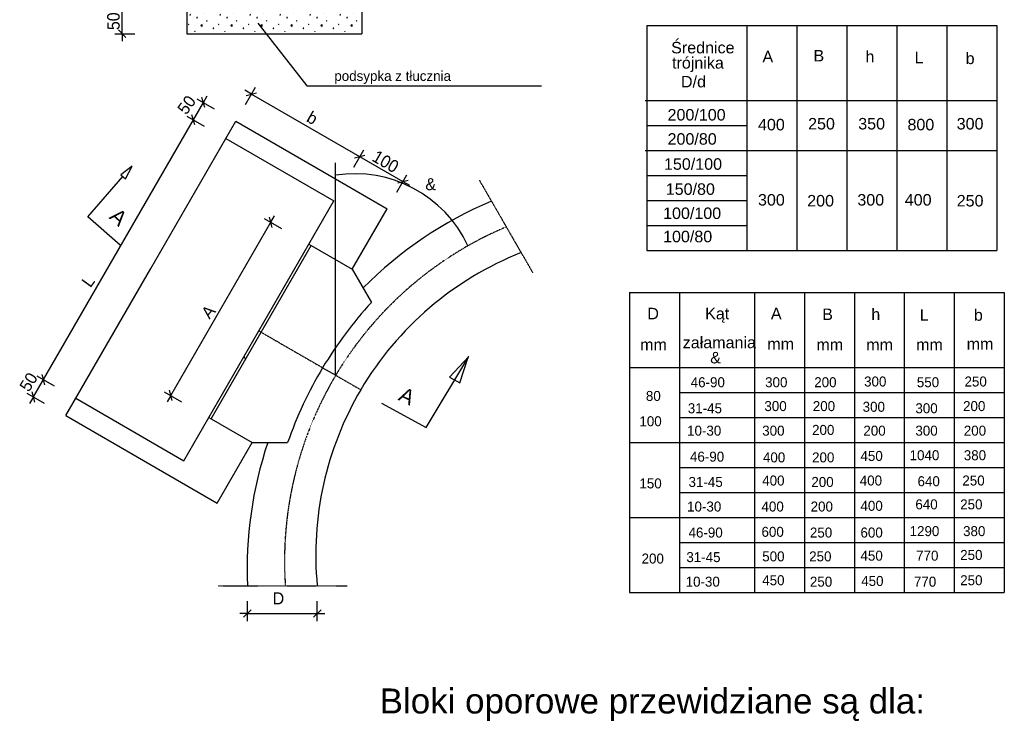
# Model space of a CAD drawing. Extents: x -34599 to 125690, y -105249 to 21518.
# Tile 5 of 64: x 53525 to 58450, y -42010 to -38502. Entities that reach past the tile are written whole.
import ezdxf
from ezdxf.enums import TextEntityAlignment as Align

# ---------------------------------------------------------------- set-up
doc = ezdxf.new("R2010")
doc.units = 0
doc.header["$MEASUREMENT"] = 0
doc.linetypes.add('STRICHPUNKT', pattern=[0.3, 0.1, -0.1, 0, -0.1])
doc.layers.add('15', color=7, linetype='CONTINUOUS')
doc.styles.get("Standard").update_dxf_attribs({"font": '-125'})
doc.styles.add('STIL3_S', font='arial.ttf')

# ---------------------------------------------------------------- blocks, each defined once
blk = doc.blocks.new('*X259')
at = {"layer": '15', "color": 8, "linetype": 'Continuous'}
for p, q in [((315.43809, 179.890175), (315.43191, 179.887055)), ((315.43191, 179.887055), (315.43965, 179.883995)), ((315.43965, 179.883995), (315.43809, 179.890175)), ((316.03809, 179.890175), (316.03191, 179.887055)), ((316.03191, 179.887055), (316.03965, 179.883995)), ((316.03965, 179.883995), (316.03809, 179.890175)), ((316.63809, 179.890175), (316.63191, 179.887055)), ((316.63191, 179.887055), (316.63965, 179.883995)), ((316.63965, 179.883995), (316.63809, 179.890175)), ((317.23809, 179.890175), (317.23191, 179.887055)), ((317.23191, 179.887055), (317.23965, 179.883995)), ((317.23965, 179.883995), (317.23809, 179.890175)), ((317.83809, 179.890175), (317.83191, 179.887055)), ((317.83191, 179.887055), (317.83965, 179.883995)), ((317.83965, 179.883995), (317.83809, 179.890175)), ((314.98539, 179.798795), (314.97549, 179.794415)), ((314.97549, 179.794415), (314.97987, 179.783375)), ((314.97987, 179.783375), (314.98761, 179.788895)), ((314.98761, 179.788895), (314.98539, 179.798795)), ((315.12717, 179.736815), (315.11505, 179.737955)), ((315.11505, 179.737955), (315.11613, 179.732435)), ((315.11613, 179.732435), (315.12279, 179.727995)), ((315.12279, 179.727995), (315.12717, 179.736815)), ((315.25053, 179.817215), (315.24729, 179.817035)), ((315.24729, 179.817035), (315.25059, 179.816915)), ((315.25059, 179.816915), (315.25053, 179.817215)), ((315.31755, 179.671715), (315.30963, 179.668595)), ((315.30963, 179.668595), (315.31281, 179.667035)), ((315.31281, 179.667035), (315.31755, 179.671715)), ((315.58539, 179.798795), (315.57549, 179.794415)), ((315.57549, 179.794415), (315.57987, 179.783375)), ((315.57987, 179.783375), (315.58761, 179.788895)), ((315.58761, 179.788895), (315.58539, 179.798795)), ((315.72717, 179.736815), (315.71505, 179.737955)), ((315.71505, 179.737955), (315.71613, 179.732435)), ((315.71613, 179.732435), (315.72279, 179.727995)), ((315.72279, 179.727995), (315.72717, 179.736815)), ((315.85053, 179.817215), (315.84729, 179.817035)), ((315.84729, 179.817035), (315.85059, 179.816915)), ((315.85059, 179.816915), (315.85053, 179.817215)), ((315.91755, 179.671715), (315.90963, 179.668595)), ((315.90963, 179.668595), (315.91281, 179.667035)), ((315.91281, 179.667035), (315.91755, 179.671715)), ((316.18539, 179.798795), (316.17549, 179.794415)), ((316.17549, 179.794415), (316.17987, 179.783375)), ((316.17987, 179.783375), (316.18761, 179.788895)), ((316.18761, 179.788895), (316.18539, 179.798795)), ((316.32717, 179.736815), (316.31505, 179.737955)), ((316.31505, 179.737955), (316.31613, 179.732435)), ((316.31613, 179.732435), (316.32279, 179.727995)), ((316.32279, 179.727995), (316.32717, 179.736815)), ((316.45053, 179.817215), (316.44729, 179.817035)), ((316.44729, 179.817035), (316.45059, 179.816915)), ((316.45059, 179.816915), (316.45053, 179.817215)), ((316.51755, 179.671715), (316.50963, 179.668595)), ((316.50963, 179.668595), (316.51281, 179.667035)), ((316.51281, 179.667035), (316.51755, 179.671715)), ((316.78539, 179.798795), (316.77549, 179.794415)), ((316.77549, 179.794415), (316.77987, 179.783375)), ((316.77987, 179.783375), (316.78761, 179.788895)), ((316.78761, 179.788895), (316.78539, 179.798795)), ((316.92717, 179.736815), (316.91505, 179.737955)), ((316.91505, 179.737955), (316.91613, 179.732435)), ((316.91613, 179.732435), (316.92279, 179.727995)), ((316.92279, 179.727995), (316.92717, 179.736815)), ((317.05053, 179.817215), (317.04729, 179.817035)), ((317.04729, 179.817035), (317.05059, 179.816915)), ((317.05059, 179.816915), (317.05053, 179.817215)), ((317.11755, 179.671715), (317.10963, 179.668595)), ((317.10963, 179.668595), (317.11281, 179.667035)), ((317.11281, 179.667035), (317.11755, 179.671715)), ((317.38539, 179.798795), (317.37549, 179.794415)), ((317.37549, 179.794415), (317.37987, 179.783375)), ((317.37987, 179.783375), (317.38761, 179.788895)), ((317.38761, 179.788895), (317.38539, 179.798795)), ((317.52717, 179.736815), (317.51505, 179.737955)), ((317.51505, 179.737955), (317.51613, 179.732435)), ((317.51613, 179.732435), (317.52279, 179.727995)), ((317.52279, 179.727995), (317.52717, 179.736815)), ((317.65053, 179.817215), (317.64729, 179.817035)), ((317.64729, 179.817035), (317.65059, 179.816915)), ((317.65059, 179.816915), (317.65053, 179.817215)), ((317.71755, 179.671715), (317.70963, 179.668595)), ((317.70963, 179.668595), (317.71281, 179.667035)), ((317.71281, 179.667035), (317.71755, 179.671715)), ((317.98539, 179.798795), (317.97549, 179.794415)), ((317.97549, 179.794415), (317.97987, 179.783375)), ((317.97987, 179.783375), (317.98761, 179.788895)), ((317.98761, 179.788895), (317.98539, 179.798795)), ((318.12717, 179.736815), (318.11505, 179.737955)), ((318.11505, 179.737955), (318.11613, 179.732435)), ((318.11613, 179.732435), (318.12279, 179.727995)), ((318.12279, 179.727995), (318.12717, 179.736815)), ((318.25053, 179.817215), (318.24729, 179.817035)), ((318.24729, 179.817035), (318.25059, 179.816915)), ((318.25059, 179.816915), (318.25053, 179.817215)), ((318.31755, 179.671715), (318.30963, 179.668595)), ((318.30963, 179.668595), (318.31281, 179.667035)), ((318.31281, 179.667035), (318.31755, 179.671715)), ((314.95485, 179.596055), (314.94933, 179.599355)), ((314.94933, 179.599355), (314.95155, 179.593835)), ((314.95155, 179.593835), (314.95485, 179.596055)), ((315.07425, 179.459795), (315.07647, 179.465315)), ((315.07755, 179.462015), (315.07425, 179.459795)), ((315.07647, 179.465315), (315.07755, 179.462015)), ((315.20553, 179.593415), (315.19347, 179.576435)), ((315.19347, 179.576435), (315.20553, 179.561915)), ((315.22491, 179.578835), (315.20553, 179.593415)), ((315.20553, 179.561915), (315.22491, 179.578835)), ((315.44103, 179.523215), (315.43989, 179.517515)), ((315.43989, 179.517515), (315.44877, 179.511995)), ((315.45423, 179.523035), (315.44103, 179.523215)), ((315.44877, 179.511995), (315.45423, 179.523035)), ((315.55485, 179.596055), (315.54933, 179.599355)), ((315.54933, 179.599355), (315.55155, 179.593835)), ((315.55155, 179.593835), (315.55485, 179.596055)), ((315.67425, 179.459795), (315.67647, 179.465315)), ((315.67755, 179.462015), (315.67425, 179.459795)), ((315.67647, 179.465315), (315.67755, 179.462015)), ((315.80553, 179.593415), (315.79347, 179.576435)), ((315.79347, 179.576435), (315.80553, 179.561915)), ((315.82491, 179.578835), (315.80553, 179.593415)), ((315.80553, 179.561915), (315.82491, 179.578835)), ((316.04103, 179.523215), (316.03989, 179.517515)), ((316.03989, 179.517515), (316.04877, 179.511995)), ((316.05423, 179.523035), (316.04103, 179.523215)), ((316.04877, 179.511995), (316.05423, 179.523035)), ((316.15485, 179.596055), (316.14933, 179.599355)), ((316.14933, 179.599355), (316.15155, 179.593835)), ((316.15155, 179.593835), (316.15485, 179.596055)), ((316.27425, 179.459795), (316.27647, 179.465315)), ((316.27755, 179.462015), (316.27425, 179.459795)), ((316.27647, 179.465315), (316.27755, 179.462015)), ((316.40553, 179.593415), (316.39347, 179.576435)), ((316.39347, 179.576435), (316.40553, 179.561915)), ((316.42491, 179.578835), (316.40553, 179.593415)), ((316.40553, 179.561915), (316.42491, 179.578835)), ((316.64103, 179.523215), (316.63989, 179.517515)), ((316.63989, 179.517515), (316.64877, 179.511995)), ((316.65423, 179.523035), (316.64103, 179.523215)), ((316.64877, 179.511995), (316.65423, 179.523035)), ((316.75485, 179.596055), (316.74933, 179.599355)), ((316.74933, 179.599355), (316.75155, 179.593835)), ((316.75155, 179.593835), (316.75485, 179.596055)), ((316.87425, 179.459795), (316.87647, 179.465315)), ((316.87755, 179.462015), (316.87425, 179.459795)), ((316.87647, 179.465315), (316.87755, 179.462015)), ((317.00553, 179.593415), (316.99347, 179.576435)), ((316.99347, 179.576435), (317.00553, 179.561915)), ((317.02491, 179.578835), (317.00553, 179.593415)), ((317.00553, 179.561915), (317.02491, 179.578835)), ((317.24103, 179.523215), (317.23989, 179.517515)), ((317.23989, 179.517515), (317.24877, 179.511995)), ((317.25423, 179.523035), (317.24103, 179.523215)), ((317.24877, 179.511995), (317.25423, 179.523035)), ((317.35485, 179.596055), (317.34933, 179.599355)), ((317.34933, 179.599355), (317.35155, 179.593835)), ((317.35155, 179.593835), (317.35485, 179.596055)), ((317.47425, 179.459795), (317.47647, 179.465315)), ((317.47755, 179.462015), (317.47425, 179.459795)), ((317.47647, 179.465315), (317.47755, 179.462015)), ((317.60553, 179.593415), (317.59347, 179.576435)), ((317.59347, 179.576435), (317.60553, 179.561915)), ((317.62491, 179.578835), (317.60553, 179.593415)), ((317.60553, 179.561915), (317.62491, 179.578835)), ((317.84103, 179.523215), (317.83989, 179.517515)), ((317.83989, 179.517515), (317.84877, 179.511995)), ((317.85423, 179.523035), (317.84103, 179.523215)), ((317.84877, 179.511995), (317.85423, 179.523035)), ((317.95485, 179.596055), (317.94933, 179.599355)), ((317.94933, 179.599355), (317.95155, 179.593835)), ((317.95155, 179.593835), (317.95485, 179.596055)), ((318.07425, 179.459795), (318.07647, 179.465315)), ((318.07755, 179.462015), (318.07425, 179.459795)), ((318.07647, 179.465315), (318.07755, 179.462015)), ((318.20553, 179.593415), (318.19347, 179.576435)), ((318.19347, 179.576435), (318.20553, 179.561915)), ((318.22491, 179.578835), (318.20553, 179.593415)), ((318.20553, 179.561915), (318.22491, 179.578835))]:
    blk.add_line(p, q, dxfattribs=at)

msp = doc.modelspace()

# ---------------------------------------------------------------- linework, layer by layer
at = {"layer": '15', "color": 7, "linetype": 'Continuous'}
for p, q in [((54037.98217, -38571.98244), (54037.98217, -37446.98244)), ((54056.73217, -38590.73244), (54019.23217, -38553.23244)), ((56662.63984, -38531.40382), (56662.63984, -38906.40382)), ((56662.63984, -38531.40382), (57162.63984, -38531.40382)), ((57162.63984, -38531.40382), (57162.63984, -38906.40382)), ((57162.63984, -38531.40382), (57412.63984, -38531.40382)), ((57412.63984, -38531.40382), (57412.63984, -38906.40382)), ((57412.63984, -38531.40382), (57662.63984, -38531.40382)), ((57662.63984, -38531.40382), (57662.63984, -38906.40382)), ((57662.63984, -38531.40382), (57912.63984, -38531.40382)), ((57912.63984, -38531.40382), (58162.63984, -38531.40382)), ((57912.63984, -38531.40382), (57912.63984, -38906.40382)), ((58162.63984, -38531.40382), (58162.63984, -38906.40382)), ((58162.63984, -38531.40382), (58412.63984, -38531.40382)), ((58412.63984, -38531.40382), (58412.63984, -38906.40382)), ((54000.48217, -38571.98244), (54100.48217, -38571.98244)), ((54037.98217, -38571.98244), (54037.98217, -38609.48244)), ((54702.77517, -38841.19844), (54652.77517, -38927.80094)), ((54411.44792, -38897.01119), (54498.05042, -38947.01119)), ((54450.78692, -38941.37419), (54437.06092, -38890.14819)), ((54443.92392, -38915.76119), (54462.67392, -38883.28519)), ((54684.02517, -38873.67444), (54651.54917, -38854.92444)), ((54658.41217, -38880.53744), (54709.63792, -38866.81144)), ((54684.02517, -38873.67444), (55441.79717, -39311.17444)), ((53593.92392, -40388.00444), (54443.92392, -38915.76119)), ((56653.68634, -38906.40382), (56662.63984, -38906.40382)), ((56662.63984, -38906.40382), (57162.63984, -38906.40382)), ((56662.63984, -38906.40382), (56662.63984, -39156.40382)), ((57162.63984, -38906.40382), (57162.63984, -39156.40382)), ((57162.63984, -38906.40382), (57412.63984, -38906.40382)), ((57412.63984, -38906.40382), (57412.63984, -39156.40382)), ((57412.63984, -38906.40382), (57662.63984, -38906.40382)), ((57662.63984, -38906.40382), (57662.63984, -39156.40382)), ((57662.63984, -38906.40382), (57912.63984, -38906.40382)), ((57912.63984, -38906.40382), (58162.63984, -38906.40382)), ((57912.63984, -38906.40382), (57912.63984, -39156.40382)), ((58162.63984, -38906.40382), (58162.63984, -39156.40382)), ((58162.63984, -38906.40382), (58412.63984, -38906.40382)), ((58412.63984, -38906.40382), (58412.63984, -39156.40382)), ((54361.44792, -38983.61369), (54448.05042, -39033.61369)), ((54400.78692, -39027.97669), (54387.06092, -38976.75069)), ((54180.77567, -39745.32794), (54605.77567, -39009.20644)), ((54605.77567, -39009.20644), (55104.59742, -39297.20119)), ((56662.63984, -39031.40382), (57162.63984, -39031.40382)), ((54555.77567, -39095.80894), (55097.04142, -39408.30894)), ((55244.04092, -39153.69844), (55194.04092, -39240.30094)), ((55199.67792, -39193.03744), (55250.90392, -39179.31144)), ((56653.68634, -39156.40382), (56662.63984, -39156.40382)), ((56662.63984, -39156.40382), (56662.63984, -39656.40382)), ((56662.63984, -39156.40382), (57162.63984, -39156.40382)), ((57162.63984, -39156.40382), (57162.63984, -39656.40382)), ((57162.63984, -39156.40382), (57412.63984, -39156.40382)), ((57412.63984, -39156.40382), (57412.63984, -39656.40382)), ((57412.63984, -39156.40382), (57662.63984, -39156.40382)), ((57662.63984, -39156.40382), (57662.63984, -39656.40382)), ((57662.63984, -39156.40382), (57912.63984, -39156.40382)), ((57912.63984, -39156.40382), (58162.63984, -39156.40382)), ((57912.63984, -39156.40382), (57912.63984, -39656.40382)), ((58162.63984, -39156.40382), (58162.63984, -39656.40382)), ((58162.63984, -39156.40382), (58412.63984, -39156.40382)), ((58412.63984, -39156.40382), (58412.63984, -39656.40382)), ((55104.59742, -40278.62794), (55104.59742, -39217.43069)), ((55460.54717, -39278.69844), (55410.54717, -39365.30094)), ((56662.63984, -39281.40382), (57162.63984, -39281.40382)), ((55104.59742, -39297.20119), (55363.54792, -39446.70644)), ((55416.18442, -39318.03744), (55467.41017, -39304.31144)), ((55441.79717, -39311.17444), (55474.27317, -39329.92444)), ((54972.04142, -39624.81519), (55097.04142, -39408.30894)), ((56662.63984, -39406.40382), (57162.63984, -39406.40382)), ((54787.93992, -39540.17469), (54774.21392, -39488.94869)), ((54781.07692, -39514.56169), (54799.82692, -39482.08594)), ((55188.60067, -39749.72394), (55363.54792, -39446.70644)), ((54281.07692, -40380.58719), (54781.07692, -39514.56169)), ((54748.60092, -39495.81169), (54835.20342, -39545.81169)), ((56662.63984, -39531.40382), (57162.63984, -39531.40382)), ((54722.04142, -40057.82794), (54972.04142, -39624.81519)), ((54732.86692, -40064.07794), (54982.86692, -39631.06519)), ((54972.04142, -39624.81519), (54982.86692, -39631.06519)), ((54982.86692, -39631.06519), (55188.54792, -39749.81519)), ((56662.63984, -39656.40382), (57162.63984, -39656.40382)), ((57162.63984, -39656.40382), (57412.63984, -39656.40382)), ((57412.63984, -39656.40382), (57662.63984, -39656.40382)), ((57662.63984, -39656.40382), (57912.63984, -39656.40382)), ((57912.63984, -39656.40382), (58162.63984, -39656.40382)), ((58162.63984, -39656.40382), (58412.63984, -39656.40382)), ((53755.77567, -40481.44944), (54180.77567, -39745.32794)), ((55188.54117, -39749.62119), (55188.60067, -39749.72394)), ((55188.54792, -39749.81519), (55188.60067, -39749.72394)), ((55188.54792, -39749.81519), (55188.60067, -39749.72394)), ((55188.60067, -39749.72394), (55284.47417, -39915.78194)), ((56574.66988, -39865.35995), (56574.66988, -40240.35995)), ((56574.66988, -39865.35995), (56824.66988, -39865.35995)), ((56824.66988, -39865.35995), (56824.66988, -40240.35995)), ((56824.66988, -39865.35995), (57199.66988, -39865.35995)), ((57199.66988, -39865.35995), (57199.66988, -40240.35995)), ((57199.66988, -39865.35995), (57449.66988, -39865.35995)), ((57449.66988, -39865.35995), (57449.66988, -40240.35995)), ((57449.66988, -39865.35995), (57699.66988, -39865.35995)), ((57699.66988, -39865.35995), (57699.66988, -40240.35995)), ((57699.66988, -39865.35995), (57949.66988, -39865.35995)), ((57949.66988, -39865.35995), (58199.66988, -39865.35995)), ((57949.66988, -39865.35995), (57949.66988, -40240.35995)), ((58199.66988, -39865.35995), (58199.66988, -40240.35995)), ((58199.66988, -39865.35995), (58449.66988, -39865.35995)), ((58449.66988, -39865.35995), (58449.66988, -40240.35995)), ((54472.04142, -40490.84069), (54722.04142, -40057.82794)), ((54482.86692, -40497.09069), (54732.86692, -40064.07794)), ((54722.04142, -40057.82794), (54732.86692, -40064.07794)), ((53650.78692, -40327.01494), (53637.06092, -40275.78894)), ((55040.57967, -40241.73619), (55106.00867, -40279.51144)), ((56574.66988, -40240.35995), (56574.66988, -40615.35995)), ((56574.66988, -40240.35995), (56824.66988, -40240.35995)), ((56824.66988, -40240.35995), (56824.66988, -40615.35995)), ((56824.66988, -40240.35995), (57199.66988, -40240.35995)), ((57199.66988, -40240.35995), (57199.66988, -40615.35995)), ((57199.66988, -40240.35995), (57449.66988, -40240.35995)), ((57449.66988, -40240.35995), (57449.66988, -40615.35995)), ((57449.66988, -40240.35995), (57699.66988, -40240.35995)), ((57699.66988, -40240.35995), (57699.66988, -40615.35995)), ((57699.66988, -40240.35995), (57949.66988, -40240.35995)), ((57949.66988, -40240.35995), (57949.66988, -40615.35995)), ((57949.66988, -40240.35995), (58199.66988, -40240.35995)), ((58199.66988, -40240.35995), (58199.66988, -40615.35995)), ((58199.66988, -40240.35995), (58449.66988, -40240.35995)), ((58449.66988, -40240.35995), (58449.66988, -40615.35995)), ((53611.44792, -40282.65194), (53698.05042, -40332.65194)), ((53561.44792, -40369.25444), (53648.05042, -40419.25444)), ((53600.78692, -40413.61744), (53587.06092, -40362.39144)), ((54248.60092, -40361.83719), (54335.20342, -40411.83719)), ((54287.93992, -40406.20019), (54274.21392, -40354.97419)), ((56824.66988, -40365.35995), (58449.66988, -40365.35995)), ((53593.92392, -40388.00444), (53575.17392, -40420.48044)), ((53805.77567, -40394.84694), (54347.04142, -40707.34694)), ((54281.07692, -40380.58719), (54262.32692, -40413.06319)), ((53755.77567, -40481.44944), (54513.54792, -40918.94944)), ((54347.04142, -40707.34694), (54472.04142, -40490.84069)), ((54472.04142, -40490.84069), (54482.86692, -40497.09069)), ((54482.86692, -40497.09069), (54688.54792, -40615.84069)), ((56824.66988, -40490.35995), (58449.66988, -40490.35995)), ((54513.54792, -40918.94944), (54688.15442, -40616.52219)), ((54683.16067, -40616.52219), (54688.15442, -40616.52219)), ((54688.15442, -40616.52219), (54688.54792, -40615.84069)), ((54688.15442, -40616.52219), (54688.54792, -40615.84069)), ((54688.15442, -40616.52219), (54865.58492, -40616.52219)), ((56574.66988, -40615.35995), (56574.66988, -40990.35995)), ((56574.66988, -40615.35995), (56824.66988, -40615.35995)), ((56824.66988, -40615.35995), (57199.66988, -40615.35995)), ((56824.66988, -40615.35995), (56824.66988, -40990.35995)), ((57199.66988, -40615.35995), (57199.66988, -40990.35995)), ((57199.66988, -40615.35995), (57449.66988, -40615.35995)), ((57449.66988, -40615.35995), (57449.66988, -40990.35995)), ((57449.66988, -40615.35995), (57699.66988, -40615.35995)), ((57699.66988, -40615.35995), (57699.66988, -40990.35995)), ((57699.66988, -40615.35995), (57949.66988, -40615.35995)), ((57949.66988, -40615.35995), (58199.66988, -40615.35995)), ((57949.66988, -40615.35995), (57949.66988, -40990.35995)), ((58199.66988, -40615.35995), (58199.66988, -40990.35995)), ((58199.66988, -40615.35995), (58449.66988, -40615.35995)), ((58449.66988, -40615.35995), (58449.66988, -40990.35995)), ((56824.66988, -40740.35995), (58449.66988, -40740.35995)), ((56824.66988, -40865.35995), (58449.66988, -40865.35995)), ((56574.66988, -40990.35995), (56574.66988, -41365.35995)), ((56574.66988, -40990.35995), (56824.66988, -40990.35995)), ((56824.66988, -40990.35995), (56824.66988, -41365.35995)), ((56824.66988, -40990.35995), (57199.66988, -40990.35995)), ((57199.66988, -40990.35995), (57199.66988, -41365.35995)), ((57199.66988, -40990.35995), (57449.66988, -40990.35995)), ((57449.66988, -40990.35995), (57449.66988, -41365.35995)), ((57449.66988, -40990.35995), (57699.66988, -40990.35995)), ((57699.66988, -40990.35995), (57699.66988, -41365.35995)), ((57699.66988, -40990.35995), (57949.66988, -40990.35995)), ((57949.66988, -40990.35995), (58199.66988, -40990.35995)), ((57949.66988, -40990.35995), (57949.66988, -41365.35995)), ((58199.66988, -40990.35995), (58199.66988, -41365.35995)), ((58199.66988, -40990.35995), (58449.66988, -40990.35995)), ((58449.66988, -40990.35995), (58449.66988, -41365.35995)), ((56824.66988, -41115.35995), (58449.66988, -41115.35995)), ((56824.66988, -41240.35995), (58449.66988, -41240.35995)), ((54663.92667, -41508.37944), (54663.92667, -41408.37944)), ((55013.65567, -41508.37944), (55013.65567, -41408.37944)), ((56574.66988, -41365.35995), (56824.66988, -41365.35995)), ((56824.66988, -41365.35995), (57199.66988, -41365.35995)), ((57199.66988, -41365.35995), (57449.66988, -41365.35995)), ((57449.66988, -41365.35995), (57699.66988, -41365.35995)), ((57699.66988, -41365.35995), (57949.66988, -41365.35995)), ((57949.66988, -41365.35995), (58449.66988, -41365.35995)), ((54645.17667, -41489.62944), (54682.67667, -41452.12944)), ((54994.90567, -41489.62944), (55032.40567, -41452.12944)), ((54663.92667, -41470.87944), (54626.42667, -41470.87944)), ((54663.92667, -41470.87944), (55013.65567, -41470.87944)), ((55013.65567, -41470.87944), (55051.15567, -41470.87944))]:
    msp.add_line(p, q, dxfattribs=at)
at = {"layer": '15', "color": 7}
for p, q in [((54362.02667, -38446.98244), (54362.02667, -38571.98244)), ((55237.02667, -38446.98244), (55237.02667, -38571.98244)), ((54362.02667, -38571.98244), (55237.02667, -38571.98244))]:
    msp.add_line(p, q, dxfattribs=at)
at = {"layer": '15', "color": 7, "linetype": 'STRICHPUNKT'}
for p, q in [((55824.32867, -39304.96469), (55884.65767, -39409.45744)), ((55884.65767, -39409.45744), (55958.93092, -39538.10244)), ((55958.93092, -39538.10244), (56033.09142, -39666.55244)), ((56033.09142, -39666.55244), (56090.03067, -39765.17394)), ((54732.86692, -40064.07794), (55040.57967, -40241.73619)), ((55106.00867, -40279.51144), (55231.50392, -40351.96619)), ((54517.18592, -41332.91719), (54663.92667, -41332.91719)), ((54663.92667, -41332.91719), (54854.06342, -41332.91719)), ((54854.06342, -41332.91719), (55013.65567, -41332.91719)), ((55013.65567, -41332.91719), (55163.82692, -41332.91719))]:
    msp.add_line(p, q, dxfattribs=at)
at = {"layer": '15', "color": 7, "linetype": 'Continuous'}
for points in [[(54715.95742, -38519.17319), (54960.80542, -38833.08094), (56134.82017, -38833.08094)], [(54086.95492, -39235.45294), (54088.66517, -39233.50944), (54031.02467, -39277.71469), (54055.31642, -39297.14819), (54087.70567, -39233.98919)], [(54027.84567, -39628.83694), (53865.65992, -39486.92444), (54042.02242, -39286.51269)], [(55335.46742, -40419.49194), (55558.47267, -40541.13119), (55771.34117, -40186.34994), (55674.65367, -40289.55544), (55725.97642, -40316.72644), (55768.24217, -40189.92894)]]:
    msp.add_lwpolyline(points, dxfattribs=at)
for centre, radius, start, end in [((55201.06992, -39896.75769), 625, 25.02365, 98.879447), ((56662.29242, -41252.08719), 2000, 112.880937, 135.220628), ((56631.20392, -41177.47469), 1625, 111.596594, 149.468949), ((56755.55792, -41270.74019), 2000, 137.353032, 149.035823), ((55201.06992, -39896.75769), 625, 207.662519, 209.008883), ((56755.55792, -41270.74019), 2000, 149.035823, 160.906601), ((56631.20392, -41177.47469), 1625, 149.468949, 185.489131), ((56662.29242, -41252.08719), 2000, 161.471129, 182.316243)]:
    msp.add_arc(centre, radius, start, end, dxfattribs=at)
at = {"layer": '15', "color": 7, "linetype": 'STRICHPUNKT'}
for start, end in [(112.833938, 149.16415), (149.16415, 183.934103)]:
    msp.add_arc((56662.29242, -41208.56319), 1812.5, start, end, dxfattribs=at)

# ---------------------------------------------------------------- block references
at = {"layer": '15', "color": 7, "xscale": 250, "yscale": 250, "zscale": 250}
msp.add_blockref('*X259', (-24367.20733, -83425.39019), dxfattribs=at)

# ---------------------------------------------------------------- texts
at = {"layer": '15', "color": 7, "linetype": 'Continuous', "width": 0.95}
for s, rotation, p in [('50', 90, (54025.48217, -38509.48244)), ('100', 330, (55339.79417, -39237.84919))]:
    msp.add_text(s, height=62.5, rotation=rotation, dxfattribs=at).set_placement(p, align=Align.CENTER)
at = {"layer": '15', "color": 7, "linetype": 'Continuous', "style": 'STIL3_S'}
for s, height, p in [('Średnice', 57.5, (56783.51034, -38670.18132)), ('B', 57.5, (57495.30384, -38710.47157)), ('h', 57.5, (57754.95184, -38714.94807)), ('trójnika', 57.5, (56787.98709, -38746.28507)), ('A', 57.5, (57240.13259, -38714.94807)), ('L', 57.5, (58001.16959, -38719.42482)), ('b', 57.5, (58256.34084, -38723.90157)), ('D/d', 57.5, (56832.75384, -38840.29532)), ('200/100', 57.5, (56765.60359, -39005.93282)), ('400', 57.5, (57217.74909, -39055.17657)), ('250', 57.5, (57468.44359, -39050.69982)), ('350', 57.5, (57719.13834, -39050.69982)), ('800', 57.5, (57965.35609, -39055.17657)), ('300', 57.5, (58211.57384, -39050.69982)), ('200/80', 57.5, (56765.60359, -39126.80357)), ('150/100', 57.5, (56747.69684, -39252.15082)), ('150/80', 57.5, (56756.65009, -39377.49807)), ('300', 57.5, (57217.74909, -39431.21832)), ('200', 57.5, (57463.96709, -39435.69507)), ('300', 57.5, (57714.66159, -39431.21832)), ('400', 57.5, (57951.92609, -39431.21832)), ('250', 57.5, (58211.57384, -39435.69507)), ('100/100', 57.5, (56743.22009, -39498.36857)), ('100/80', 57.5, (56743.22009, -39614.76257)), ('Kąt', 57.5, (56953.50688, -39999.8652)), ('D', 57.5, (56664.45363, -39999.8652)), ('A', 57.5, (57282.30488, -39999.8652)), ('B', 57.5, (57538.83938, -40003.47845)), ('h', 57.5, (57784.53463, -40003.47845)), ('L', 57.5, (58026.61663, -40007.09145)), ('b', 57.5, (58297.60413, -40007.09145)), ('załamania', 57.5, (56841.49863, -40144.3917)), ('mm', 57.5, (56628.32188, -40155.2312)), ('mm', 57.5, (57264.23888, -40151.6182)), ('mm', 57.5, (57509.93413, -40155.2312)), ('mm', 57.5, (57759.24263, -40155.2312)), ('mm', 57.5, (58008.55088, -40155.2312)), ('mm', 57.5, (58261.47238, -40151.6182)), ('&', 57.5, (56978.79888, -40220.2682)), ('Bloki oporowe przewidziane są dla:', 125, (55325.85925, -41970.79581))]:
    msp.add_text(s, height=height, dxfattribs=at).set_placement(p)
at = {"layer": '15', "color": 7, "linetype": 'Continuous'}
for s, height, p in [('podsypka z tłucznia', 50, (55098.92492, -38807.96844)), ('&', 60, (55554.34667, -39354.10394)), ('46-90', 50, (56881.24338, -40339.5027)), ('300', 50, (57253.39938, -40339.5027)), ('200', 50, (57499.09463, -40339.5027)), ('300', 50, (57748.40313, -40335.88945)), ('550', 50, (58012.16413, -40339.5027)), ('250', 50, (58250.63288, -40335.88945)), ('80', 50, (56657.22738, -40408.15295)), ('31-45', 50, (56866.79088, -40469.5767)), ('300', 50, (57249.78638, -40458.7372)), ('200', 50, (57491.86838, -40458.7372)), ('300', 50, (57741.17663, -40462.3502)), ('300', 50, (58004.93788, -40469.5767)), ('200', 50, (58243.40663, -40458.7372)), ('100', 50, (56624.70888, -40534.6137)), ('10-30', 50, (56863.17763, -40581.5847)), ('300', 50, (57238.94688, -40581.5847)), ('200', 50, (57488.25513, -40577.9717)), ('200', 50, (57744.78988, -40581.5847)), ('300', 50, (58004.93788, -40581.5847)), ('200', 50, (58247.01988, -40581.5847)), ('46-90', 50, (56877.63038, -40711.6587)), ('400', 50, (57242.55988, -40715.27195)), ('200', 50, (57488.25513, -40715.27195)), ('450', 50, (57730.33713, -40708.04545)), ('1040', 50, (57976.03238, -40704.43245)), ('380', 50, (58247.01988, -40704.43245)), ('150', 50, (56624.70888, -40845.3457)), ('31-45', 50, (56870.40413, -40838.11945)), ('400', 50, (57238.94688, -40830.8932)), ('200', 50, (57484.64213, -40838.11945)), ('400', 50, (57726.72413, -40830.8932)), ('640', 50, (58015.77713, -40834.5062)), ('250', 50, (58239.79338, -40830.8932)), ('10-30', 50, (56863.17763, -40960.96695)), ('400', 50, (57235.33363, -40960.96695)), ('200', 50, (57481.02888, -40960.96695)), ('400', 50, (57730.33713, -40957.35395)), ('640', 50, (58004.93788, -40950.12745)), ('250', 50, (58228.95388, -40950.12745)), ('46-90', 50, (56870.40413, -41091.04095)), ('600', 50, (57235.33363, -41087.4277)), ('250', 50, (57477.41563, -41091.04095)), ('600', 50, (57730.33713, -41091.04095)), ('1290', 50, (57976.03238, -41083.8147)), ('380', 50, (58243.40663, -41083.8147)), ('31-45', 50, (56859.56463, -41213.8887)), ('500', 50, (57238.94688, -41210.27545)), ('250', 50, (57473.80263, -41210.27545)), ('450', 50, (57730.33713, -41206.6622)), ('770', 50, (58008.55088, -41206.6622)), ('250', 50, (58228.95388, -41203.0492)), ('200', 50, (56635.54838, -41221.11495)), ('10-30', 50, (56855.95138, -41336.7362)), ('450', 50, (57238.94688, -41329.50995)), ('250', 50, (57477.41563, -41336.7362)), ('450', 50, (57733.95038, -41333.12295)), ('770', 50, (57997.71138, -41336.7362)), ('250', 50, (58228.95388, -41329.50995)), ('D', 60, (54790.51042, -41425.23894))]:
    msp.add_text(s, height=height, dxfattribs=at).set_placement(p)
for s, rotation, p in [('50', 54, (54358.17542, -38981.32519)), ('b', 330, (54954.58517, -39007.94644)), ('L', 54, (53878.86142, -39845.41719)), ('A', 50, (54474.41417, -40001.92394)), ('50', 58, (53571.51142, -40366.79969))]:
    msp.add_text(s, height=60, rotation=rotation, dxfattribs=at).set_placement(p)
at = {"layer": '15', "color": 7, "linetype": 'Continuous', "style": 'STIL3_S'}
for rotation, p in [(318, (53969.01842, -39492.65669)), (334, (55414.39192, -40401.83394))]:
    msp.add_text('A', height=75, rotation=rotation, dxfattribs=at).set_placement(p)

doc.saveas('drawing.dxf')
